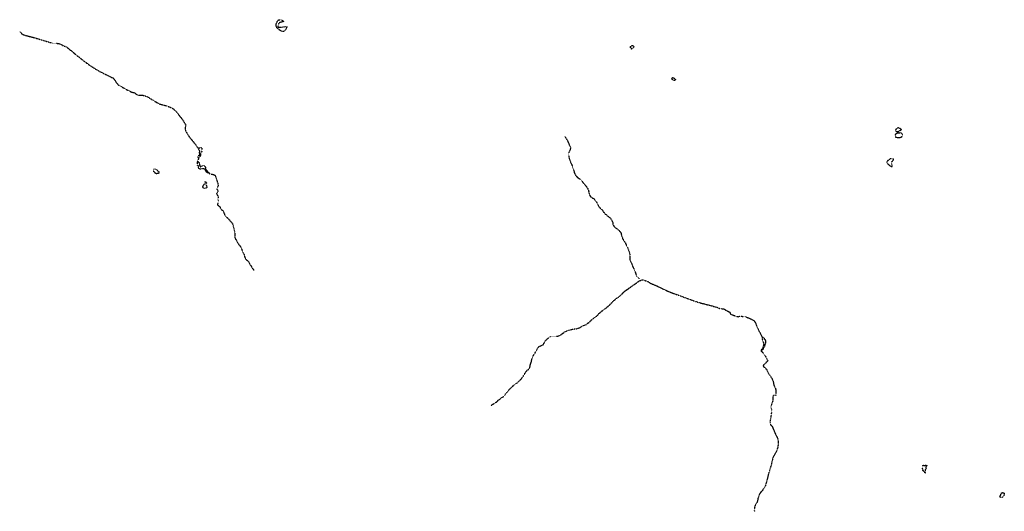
# Model space of a CAD drawing. Extents: x 10554 to 44778, y 34697 to 55088.
# Tile 41 of 51: x 27598 to 39157, y 34697 to 40464. Entities that reach past the tile are written whole.
import ezdxf

# ---------------------------------------------------------------- set-up
doc = ezdxf.new("R2010")
doc.units = 0
doc.header["$MEASUREMENT"] = 0
doc.linetypes.add('WATER1', pattern=[0.425, 0.125, -0.075, 0, -0.075, 0, -0.075, 0, -0.075])
doc.layers.add('V-TOPO-EWAT-LAKE', color=20, linetype='WATER1')
doc.layers.add('V-TOPO-EWAT-STRE', color=20, linetype='WATER1')

msp = doc.modelspace()

# ---------------------------------------------------------------- linework, layer by layer
at = {"layer": 'V-TOPO-EWAT-LAKE', "flags": 128}
for points in [[(30692, 40441), (30663, 40434), (30648, 40430), (30639, 40420), (30631, 40408), (30631, 40395), (30628, 40384), (30636, 40376), (30663, 40375), (30697, 40381), (30735, 40386), (30727, 40363), (30721, 40349), (30707, 40331), (30694, 40324), (30674, 40328), (30656, 40338), (30638, 40352), (30618, 40368), (30608, 40389), (30607, 40408), (30618, 40435), (30628, 40457), (30642, 40464), (30661, 40463), (30678, 40457), (30692, 40449), (30696, 40442)], [(34779, 40120), (34776, 40132), (34767, 40136), (34768, 40148), (34779, 40158), (34789, 40161), (34799, 40162), (34806, 40155), (34808, 40145), (34799, 40135), (34784, 40120)], [(35265, 39785), (35291, 39774), (35295, 39761), (35292, 39750), (35278, 39749), (35265, 39759), (35253, 39767), (35251, 39776), (35260, 39783)], [(37951, 39171), (37941, 39183), (37925, 39190), (37913, 39195), (37898, 39191), (37884, 39180), (37880, 39168), (37879, 39158), (37891, 39152), (37908, 39152), (37920, 39156), (37925, 39165), (37938, 39167), (37948, 39170)], [(37955, 39091), (37941, 39081), (37925, 39077), (37905, 39079), (37885, 39084), (37877, 39094), (37877, 39108), (37883, 39121), (37894, 39133), (37909, 39138), (37932, 39139), (37945, 39137), (37950, 39133), (37960, 39121), (37966, 39112), (37965, 39102), (37958, 39094)], [(37856, 38835), (37835, 38835), (37822, 38833), (37811, 38826), (37797, 38818), (37783, 38802), (37777, 38794), (37777, 38784), (37789, 38771), (37806, 38758), (37822, 38747), (37836, 38741), (37841, 38742), (37842, 38755), (37838, 38766), (37832, 38782), (37832, 38794), (37840, 38803), (37850, 38809), (37854, 38820), (37856, 38829)], [(29208, 38700), (29219, 38691), (29229, 38683), (29234, 38676), (29234, 38668), (29229, 38662), (29207, 38657), (29200, 38657), (29189, 38664), (29176, 38679), (29169, 38688), (29169, 38700), (29173, 38712), (29188, 38714), (29198, 38710), (29204, 38702)], [(29795, 38500), (29789, 38490), (29773, 38482), (29766, 38482), (29756, 38487), (29749, 38499), (29750, 38510), (29753, 38522), (29760, 38531), (29772, 38539), (29773, 38549), (29773, 38560), (29777, 38565), (29780, 38558), (29790, 38551), (29792, 38548), (29790, 38544), (29781, 38542), (29778, 38538), (29779, 38532), (29788, 38521), (29793, 38512), (29795, 38507), (29795, 38504)], [(38195, 35228), (38203, 35236), (38218, 35235), (38230, 35236), (38242, 35239), (38247, 35235), (38242, 35227), (38237, 35218), (38237, 35206), (38239, 35198), (38231, 35191), (38227, 35178), (38224, 35163), (38230, 35148), (38217, 35151), (38214, 35162), (38207, 35172), (38201, 35177), (38198, 35196), (38195, 35224)], [(39104, 34866), (39120, 34900), (39125, 34913), (39142, 34916), (39155, 34910), (39157, 34901), (39150, 34877), (39133, 34859), (39123, 34859), (39109, 34862)]]:
    msp.add_lwpolyline(points, close=True, dxfattribs=at)
at = {"layer": 'V-TOPO-EWAT-STRE', "flags": 128}
for points in [[(27598, 40327), (27620, 40300), (27655, 40282), (27723, 40266), (27792, 40247), (27919, 40209), (27978, 40191), (28017, 40189), (28059, 40185), (28082, 40176), (28104, 40162), (28132, 40151), (28158, 40138), (28238, 40069), (28323, 40002), (28420, 39928), (28538, 39856), (28613, 39819), (28660, 39795), (28694, 39780), (28715, 39756), (28733, 39722), (28751, 39703), (28842, 39649), (28912, 39615), (28950, 39607), (28966, 39586), (28996, 39578), (29048, 39577), (29091, 39564), (29156, 39524), (29237, 39476), (29329, 39453), (29395, 39423), (29434, 39385), (29506, 39297), (29547, 39230), (29542, 39203), (29540, 39175), (29555, 39142), (29578, 39104), (29639, 39027), (29669, 38987), (29695, 38954), (29695, 38947), (29704, 38937), (29707, 38923), (29708, 38915), (29705, 38910), (29706, 38901), (29708, 38890), (29705, 38878), (29703, 38871), (29698, 38868), (29692, 38866), (29689, 38861), (29688, 38852), (29694, 38843), (29699, 38836)], [(33998, 39096), (34031, 39038), (34050, 38994), (34061, 38974), (34064, 38959), (34057, 38930), (34045, 38911), (34043, 38894), (34044, 38858), (34050, 38833), (34067, 38788), (34085, 38747), (34098, 38708), (34107, 38675), (34113, 38658), (34124, 38640), (34150, 38610), (34179, 38595), (34196, 38573), (34218, 38546), (34233, 38528), (34265, 38485), (34275, 38460), (34280, 38435), (34286, 38413), (34294, 38397), (34303, 38384), (34317, 38376), (34338, 38364), (34356, 38343), (34374, 38317), (34384, 38296), (34391, 38278), (34407, 38260), (34432, 38235), (34443, 38222), (34452, 38206), (34472, 38185), (34495, 38165), (34517, 38149), (34536, 38131), (34550, 38106), (34559, 38086), (34561, 38063), (34570, 38047), (34583, 38029), (34624, 38002), (34646, 37978), (34657, 37959), (34661, 37940), (34668, 37917), (34676, 37895), (34708, 37844), (34737, 37782), (34756, 37730), (34761, 37701), (34759, 37683), (34760, 37650), (34765, 37632), (34774, 37619), (34780, 37604), (34794, 37568), (34821, 37511), (34832, 37479), (34836, 37462), (34851, 37446), (34864, 37434), (34873, 37426)], [(29695, 38954), (29703, 38956), (29713, 38964), (29725, 38964), (29734, 38956), (29737, 38942), (29734, 38916), (29728, 38907), (29721, 38902), (29720, 38893), (29721, 38877), (29714, 38862), (29708, 38850), (29702, 38837), (29699, 38836), (29695, 38830), (29690, 38816), (29686, 38804), (29683, 38797), (29682, 38782), (29680, 38769), (29679, 38757), (29684, 38754), (29697, 38755), (29700, 38754), (29698, 38743), (29693, 38735), (29695, 38727), (29714, 38713), (29725, 38713), (29736, 38717), (29750, 38720), (29765, 38717), (29773, 38707), (29777, 38694), (29784, 38682), (29795, 38674), (29807, 38672), (29819, 38664), (29826, 38655), (29840, 38654), (29861, 38650), (29877, 38646), (29889, 38641), (29896, 38624), (29905, 38601), (29913, 38580), (29916, 38566), (29923, 38542), (29926, 38526), (29926, 38512), (29919, 38501), (29914, 38486), (29912, 38474), (29919, 38465), (29926, 38454), (29922, 38444), (29913, 38433), (29909, 38425), (29912, 38415), (29921, 38403), (29927, 38393), (29927, 38377), (29925, 38360), (29926, 38349), (29928, 38338), (29928, 38325), (29924, 38313), (29919, 38292), (29933, 38282), (29947, 38270), (29952, 38255), (29962, 38240), (29975, 38231), (29985, 38220), (30004, 38176), (30017, 38157), (30056, 38119), (30097, 38070), (30114, 38008), (30122, 37956), (30124, 37915), (30125, 37900), (30137, 37884), (30146, 37867), (30168, 37828), (30187, 37807), (30201, 37779), (30214, 37742), (30231, 37708), (30240, 37679), (30246, 37662), (30261, 37645), (30277, 37633), (30290, 37617), (30299, 37595), (30315, 37574), (30327, 37553), (30336, 37539), (30352, 37518)], [(29686, 38804), (29696, 38794), (29703, 38787), (29706, 38775), (29710, 38762), (29713, 38749), (29713, 38741), (29724, 38739), (29729, 38746), (29739, 38749), (29747, 38754), (29752, 38751), (29763, 38752), (29771, 38748), (29777, 38734), (29777, 38721), (29780, 38710), (29790, 38698), (29804, 38686), (29815, 38673), (29819, 38664)], [(33127, 35936), (33140, 35944), (33170, 35963), (33207, 35988), (33220, 36003), (33238, 36013), (33255, 36029), (33280, 36045), (33301, 36072), (33324, 36097), (33340, 36118), (33360, 36142), (33401, 36178), (33440, 36205), (33454, 36219), (33477, 36241), (33504, 36271), (33515, 36292), (33529, 36316), (33538, 36328), (33556, 36351), (33575, 36366), (33584, 36376), (33587, 36387), (33591, 36410), (33602, 36443), (33610, 36475), (33614, 36493), (33632, 36531), (33649, 36556), (33667, 36587), (33685, 36622), (33698, 36631), (33720, 36642), (33736, 36646), (33747, 36657), (33767, 36693), (33795, 36724), (33818, 36741), (33825, 36749), (33847, 36748), (33899, 36749), (33935, 36759), (33956, 36772), (33970, 36781), (34002, 36806), (34035, 36818), (34084, 36832), (34134, 36839), (34167, 36848), (34196, 36866), (34229, 36881), (34246, 36886), (34261, 36899), (34280, 36912), (34303, 36934), (34321, 36953), (34336, 36962), (34371, 36987), (34404, 37021), (34431, 37045), (34462, 37066), (34508, 37103), (34544, 37138), (34576, 37171), (34602, 37193), (34632, 37213), (34675, 37252), (34700, 37279), (34741, 37307), (34779, 37334), (34815, 37360), (34841, 37377), (34870, 37399), (34886, 37405), (34899, 37411), (34912, 37414), (34924, 37409), (34944, 37402), (34972, 37392), (34995, 37378), (35024, 37363), (35091, 37336), (35142, 37309), (35198, 37283), (35274, 37253), (35358, 37223), (35452, 37188), (35523, 37162), (35597, 37140), (35689, 37117), (35786, 37089), (35821, 37074), (35834, 37075), (35875, 37068), (35889, 37055), (35905, 37047), (35930, 37035), (35938, 37026), (35939, 37013), (35950, 37005), (35975, 36999), (36001, 36988), (36020, 36982), (36040, 36979), (36053, 36987), (36070, 36985), (36119, 36980), (36175, 36957), (36220, 36932), (36231, 36915), (36247, 36877), (36277, 36811), (36301, 36767), (36310, 36745), (36315, 36715), (36322, 36693), (36330, 36671), (36332, 36656), (36326, 36629), (36316, 36612), (36307, 36592), (36302, 36588), (36300, 36580), (36316, 36563), (36344, 36527), (36362, 36502), (36363, 36490), (36371, 36482), (36378, 36472), (36381, 36464), (36375, 36458), (36366, 36450), (36358, 36440), (36350, 36429), (36339, 36420), (36328, 36410), (36327, 36401), (36333, 36391), (36346, 36381), (36360, 36368), (36372, 36345), (36391, 36308), (36406, 36289), (36430, 36253), (36440, 36227), (36453, 36174), (36465, 36148), (36470, 36140), (36472, 36132), (36475, 36090), (36477, 36075), (36476, 36061), (36472, 36056), (36461, 36057), (36450, 36058), (36443, 36054), (36440, 36039), (36440, 36022), (36441, 36005), (36437, 35989), (36428, 35966), (36425, 35948), (36416, 35924), (36416, 35913), (36422, 35904), (36422, 35888), (36424, 35865), (36420, 35836), (36417, 35809), (36410, 35771), (36406, 35741), (36407, 35722), (36413, 35712), (36428, 35698), (36435, 35687), (36442, 35666), (36448, 35653), (36464, 35615), (36481, 35581), (36496, 35552), (36502, 35523), (36502, 35496), (36500, 35469), (36496, 35444), (36484, 35406), (36457, 35355), (36439, 35327), (36436, 35308), (36427, 35275), (36420, 35242), (36407, 35197), (36389, 35137), (36374, 35077), (36358, 35018), (36347, 34982), (36330, 34957), (36303, 34928), (36283, 34899), (36267, 34857), (36261, 34830), (36255, 34806), (36236, 34776), (36227, 34751), (36222, 34725), (36221, 34705), (36224, 34697)], [(36310, 36745), (36322, 36739), (36333, 36730), (36343, 36715), (36353, 36699), (36354, 36680), (36347, 36656), (36342, 36632), (36334, 36619), (36327, 36614), (36324, 36601), (36324, 36597), (36317, 36590), (36300, 36580)]]:
    msp.add_lwpolyline(points, dxfattribs=at)

doc.saveas('drawing.dxf')
